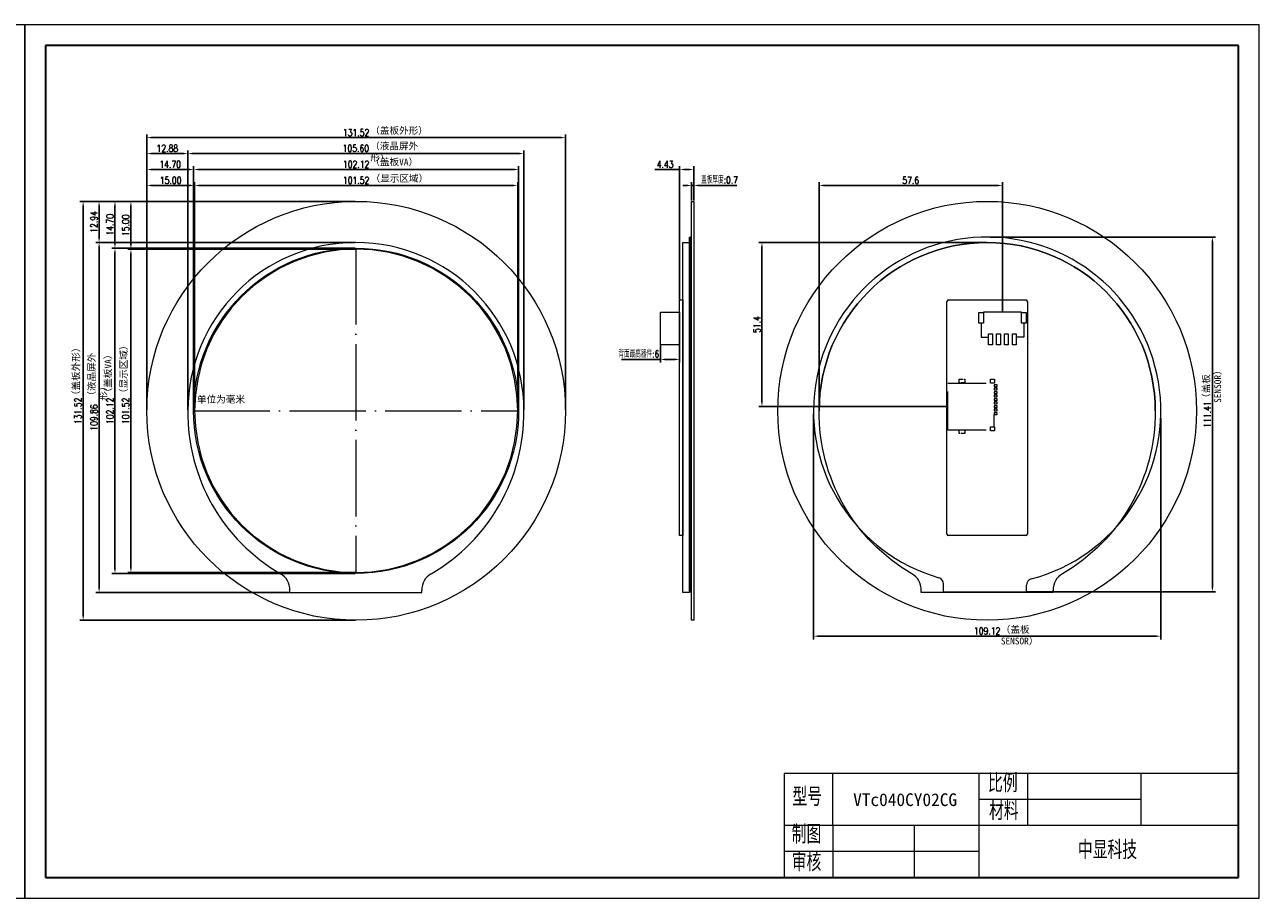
# Model space of a CAD drawing. Header units: millimetres. Extents: x 3020 to 3796, y -1861 to -1587.
# Tile 2 of 2: x 3408 to 3796, y -1861 to -1587. Entities that reach past the tile are written whole.
import ezdxf

# ---------------------------------------------------------------- set-up
doc = ezdxf.new("R2010")
doc.units = ezdxf.units.MM
doc.header["$PDSIZE"] = -5
doc.linetypes.add('ACAD_ISO02W100', pattern=[15, 12, -3])
doc.linetypes.add('ACAD_ISO04W100', pattern=[30, 24, -3, 0, -3])
doc.layers.get('0').update_dxf_attribs({"lineweight": 18})
doc.layers.get('Defpoints').update_dxf_attribs({"lineweight": 18})
for name, color, linetype, lineweight in [('8 BLU-Frame', 4, 'Continuous', 5), ('thick', 7, 'Continuous', 30), ('thin', 7, 'Continuous', 18), ('粗实线层', 7, 'Continuous', 35), ('细实线层', 7, 'Continuous', 18), ('虚线', 7, 'ACAD_ISO02W100', 18)]:
    doc.layers.add(name, color=color, linetype=linetype, lineweight=lineweight)
doc.styles.add('ROMANS', font='romans.shx', dxfattribs={"width": 0.8, "bigfont": 'gbcbig.shx'})
doc.styles.get("Standard").update_dxf_attribs({"font": 'txt.shx', "bigfont": 'gbcbig.shx'})
doc.styles.add('宋体', font='SimSun.ttf')
doc.styles.add('机械字体', font='SimSun.ttf', dxfattribs={"width": 0.67})
doc.dimstyles.new('ISO-25$0', dxfattribs={"dimscale": 0.8, "dimtxt": 2.75, "dimasz": 1.7, "dimexe": 1.25, "dimexo": 0.3, "dimtad": 1, "dimzin": 0, "dimdsep": 46, "dimtxsty": 'ROMANS', "dimcen": 2, "dimdle": 3.4, "dimclrd": 256, "dimclre": 256, "dimclrt": 256, "dimadec": 0, "dimazin": 0, "dimtfac": 1, "dimtmove": 0, "dimatfit": 3, "dimfxl": 0, "dimtolj": 1, "dimarcsym": 0})

# ---------------------------------------------------------------- blocks, each defined once
blk = doc.blocks.new('$CAXA_FRAME_13B17AC1$')
at = {"layer": '粗实线层'}
for p, q in [((-287, 200), (-287, -200)), ((287, 200), (-287, 200)), ((287, -200), (287, 200)), ((-287, -200), (287, -200))]:
    blk.add_line(p, q, dxfattribs=at)
at = {"layer": '细实线层'}
for p, q in [((297, 210), (-297, 210)), ((-297, 210), (-297, -210)), ((297, -210), (297, 210)), ((-297, -210), (297, -210))]:
    blk.add_line(p, q, dxfattribs=at)
blk = doc.blocks.new('*D182')
at = {"lineweight": -2}
for p, q in [((3461.67, -1708.15), (3461.67, -1636.63)), ((3563.19, -1708.15), (3563.19, -1636.63)), ((3463.03, -1637.63), (3561.83, -1637.63))]:
    blk.add_line(p, q, dxfattribs=at)
at = {"lineweight": 0}
for points in [[(3463.03, -1637.41), (3463.03, -1637.86), (3461.67, -1637.63)], [(3561.83, -1637.41), (3561.83, -1637.86), (3563.19, -1637.63)]]:
    blk.add_solid(points, dxfattribs=at)
at = {"layer": 'Defpoints', "color": 0, "lineweight": 0}
for p in [(3563.19, -1637.63), (3461.67, -1708.39), (3563.19, -1708.39)]:
    blk.add_point(p, dxfattribs=at)
at = {"lineweight": 0, "insert": (3512.43, -1636.03), "char_height": 2.2, "attachment_point": 5, "style": 'ROMANS'}
blk.add_mtext('\\A1;101.52', dxfattribs=at)
blk = doc.blocks.new('*D183')
at = {"lineweight": -2}
for p, q in [((3461.37, -1708.11), (3461.37, -1631.63)), ((3462.73, -1632.63), (3562.13, -1632.63)), ((3563.49, -1708.18), (3563.49, -1631.63))]:
    blk.add_line(p, q, dxfattribs=at)
at = {"lineweight": 0}
for points in [[(3462.73, -1632.41), (3462.73, -1632.86), (3461.37, -1632.63)], [(3562.13, -1632.41), (3562.13, -1632.86), (3563.49, -1632.63)]]:
    blk.add_solid(points, dxfattribs=at)
at = {"layer": 'Defpoints', "color": 0, "lineweight": 0}
for p in [(3563.49, -1632.63), (3461.37, -1708.35), (3563.49, -1708.42)]:
    blk.add_point(p, dxfattribs=at)
at = {"lineweight": 0, "insert": (3512.43, -1631.03), "char_height": 2.2, "attachment_point": 5, "style": 'ROMANS'}
blk.add_mtext('\\A1;102.12', dxfattribs=at)
blk = doc.blocks.new('*D184')
at = {"lineweight": -2}
for p, q in [((3459.55, -1708.13), (3459.55, -1626.63)), ((3460.91, -1627.63), (3563.79, -1627.63)), ((3565.15, -1708.13), (3565.15, -1626.63))]:
    blk.add_line(p, q, dxfattribs=at)
at = {"lineweight": 0}
for points in [[(3460.91, -1627.41), (3460.91, -1627.86), (3459.55, -1627.63)], [(3563.79, -1627.41), (3563.79, -1627.86), (3565.15, -1627.63)]]:
    blk.add_solid(points, dxfattribs=at)
at = {"layer": 'Defpoints', "color": 0, "lineweight": 0}
for p in [(3565.15, -1627.63), (3459.55, -1708.37), (3565.15, -1708.37)]:
    blk.add_point(p, dxfattribs=at)
at = {"lineweight": 0, "insert": (3512.35, -1626.03), "char_height": 2.2, "attachment_point": 5, "style": 'ROMANS'}
blk.add_mtext('\\A1;105.60', dxfattribs=at)
blk = doc.blocks.new('*D185')
at = {"lineweight": -2}
for p, q in [((3446.67, -1708.13), (3446.67, -1621.63)), ((3448.03, -1622.63), (3576.83, -1622.63)), ((3578.19, -1708.13), (3578.19, -1621.63))]:
    blk.add_line(p, q, dxfattribs=at)
at = {"lineweight": 0}
for points in [[(3448.03, -1622.41), (3448.03, -1622.86), (3446.67, -1622.63)], [(3576.83, -1622.41), (3576.83, -1622.86), (3578.19, -1622.63)]]:
    blk.add_solid(points, dxfattribs=at)
at = {"layer": 'Defpoints', "color": 0, "lineweight": 0}
for p in [(3578.19, -1622.63), (3446.67, -1708.37), (3578.19, -1708.37)]:
    blk.add_point(p, dxfattribs=at)
at = {"lineweight": 0, "insert": (3512.43, -1621.03), "char_height": 2.2, "attachment_point": 5, "style": 'ROMANS'}
blk.add_mtext('\\A1;131.52', dxfattribs=at)
blk = doc.blocks.new('*D186')
at = {"lineweight": -2}
for p, q in [((3512.11, -1657.64), (3440.67, -1657.64)), ((3441.67, -1659), (3441.67, -1757.79)), ((3512.19, -1759.15), (3440.67, -1759.15))]:
    blk.add_line(p, q, dxfattribs=at)
at = {"lineweight": 0}
for points in [[(3441.44, -1659), (3441.9, -1659), (3441.67, -1657.64)], [(3441.44, -1757.79), (3441.9, -1757.79), (3441.67, -1759.15)]]:
    blk.add_solid(points, dxfattribs=at)
at = {"layer": 'Defpoints', "color": 0, "lineweight": 0}
for p in [(3512.35, -1657.64), (3441.67, -1759.15), (3512.43, -1759.15)]:
    blk.add_point(p, dxfattribs=at)
at = {"lineweight": 0, "insert": (3440.07, -1708.4), "char_height": 2.2, "attachment_point": 5, "rotation": 90, "style": 'ROMANS'}
blk.add_mtext('\\A1;101.52', dxfattribs=at)
blk = doc.blocks.new('*D187')
at = {"lineweight": -2}
for p, q in [((3512.11, -1657.33), (3435.67, -1657.33)), ((3436.67, -1658.69), (3436.67, -1758.09)), ((3512.11, -1759.45), (3435.67, -1759.45))]:
    blk.add_line(p, q, dxfattribs=at)
at = {"lineweight": 0}
for points in [[(3436.44, -1658.69), (3436.9, -1658.69), (3436.67, -1657.33)], [(3436.44, -1758.09), (3436.9, -1758.09), (3436.67, -1759.45)]]:
    blk.add_solid(points, dxfattribs=at)
at = {"layer": 'Defpoints', "color": 0, "lineweight": 0}
for p in [(3512.35, -1657.33), (3436.67, -1759.45), (3512.35, -1759.45)]:
    blk.add_point(p, dxfattribs=at)
at = {"lineweight": 0, "insert": (3435.07, -1708.39), "char_height": 2.2, "attachment_point": 5, "rotation": 90, "style": 'ROMANS'}
blk.add_mtext('\\A1;102.12', dxfattribs=at)
blk = doc.blocks.new('*D188')
at = {"lineweight": -2}
for p, q in [((3512.11, -1655.57), (3430.67, -1655.57)), ((3431.67, -1656.93), (3431.67, -1764.08)), ((3491.41, -1765.44), (3430.67, -1765.44))]:
    blk.add_line(p, q, dxfattribs=at)
at = {"lineweight": 0}
for points in [[(3431.44, -1656.93), (3431.9, -1656.93), (3431.67, -1655.57)], [(3431.44, -1764.08), (3431.9, -1764.08), (3431.67, -1765.44)]]:
    blk.add_solid(points, dxfattribs=at)
at = {"layer": 'Defpoints', "color": 0, "lineweight": 0}
for p in [(3512.35, -1655.57), (3431.67, -1765.44), (3491.65, -1765.44)]:
    blk.add_point(p, dxfattribs=at)
at = {"lineweight": 0, "insert": (3430.07, -1710.51), "char_height": 2.2, "attachment_point": 5, "rotation": 90, "style": 'ROMANS'}
blk.add_mtext('\\A1;109.86', dxfattribs=at)
blk = doc.blocks.new('*D189')
at = {"lineweight": -2}
for p, q in [((3512.11, -1642.63), (3425.67, -1642.63)), ((3426.67, -1772.79), (3426.67, -1643.99)), ((3512.22, -1774.15), (3425.67, -1774.15))]:
    blk.add_line(p, q, dxfattribs=at)
at = {"lineweight": 0}
for points in [[(3426.44, -1643.99), (3426.9, -1643.99), (3426.67, -1642.63)], [(3426.44, -1772.79), (3426.9, -1772.79), (3426.67, -1774.15)]]:
    blk.add_solid(points, dxfattribs=at)
at = {"layer": 'Defpoints', "color": 0, "lineweight": 0}
for p in [(3426.67, -1642.63), (3512.35, -1642.63), (3512.46, -1774.15)]:
    blk.add_point(p, dxfattribs=at)
at = {"lineweight": 0, "insert": (3425.07, -1708.39), "char_height": 2.2, "attachment_point": 5, "rotation": 90, "style": 'ROMANS'}
blk.add_mtext('\\A1;131.52', dxfattribs=at)
blk = doc.blocks.new('*D190')
at = {"lineweight": -2}
for p, q in [((3435.88, -1642.63), (3430.67, -1642.63)), ((3431.67, -1654.21), (3431.67, -1643.99)), ((3436.26, -1655.57), (3430.67, -1655.57))]:
    blk.add_line(p, q, dxfattribs=at)
at = {"lineweight": 0}
for points in [[(3431.44, -1643.99), (3431.9, -1643.99), (3431.67, -1642.63)], [(3431.44, -1654.21), (3431.9, -1654.21), (3431.67, -1655.57)]]:
    blk.add_solid(points, dxfattribs=at)
at = {"layer": 'Defpoints', "color": 0, "lineweight": 0}
for p in [(3431.67, -1642.63), (3436.12, -1642.63), (3436.5, -1655.57)]:
    blk.add_point(p, dxfattribs=at)
at = {"lineweight": 0, "insert": (3430.07, -1649.1), "char_height": 2.2, "attachment_point": 5, "rotation": 90, "style": 'ROMANS'}
blk.add_mtext('\\A1;12.94', dxfattribs=at)
blk = doc.blocks.new('*D191')
at = {"lineweight": -2}
for p, q in [((3438.41, -1642.63), (3435.67, -1642.63)), ((3436.67, -1655.97), (3436.67, -1643.99)), ((3437.86, -1657.33), (3435.67, -1657.33))]:
    blk.add_line(p, q, dxfattribs=at)
at = {"lineweight": 0}
for points in [[(3436.44, -1643.99), (3436.9, -1643.99), (3436.67, -1642.63)], [(3436.44, -1655.97), (3436.9, -1655.97), (3436.67, -1657.33)]]:
    blk.add_solid(points, dxfattribs=at)
at = {"layer": 'Defpoints', "color": 0, "lineweight": 0}
for p in [(3436.67, -1642.63), (3438.65, -1642.63), (3438.1, -1657.33)]:
    blk.add_point(p, dxfattribs=at)
at = {"lineweight": 0, "insert": (3435.07, -1649.98), "char_height": 2.2, "attachment_point": 5, "rotation": 90, "style": 'ROMANS'}
blk.add_mtext('\\A1;14.70', dxfattribs=at)
blk = doc.blocks.new('*D192')
at = {"lineweight": -2}
for p, q in [((3442.62, -1642.63), (3440.67, -1642.63)), ((3441.67, -1656.28), (3441.67, -1643.99)), ((3443.09, -1657.64), (3440.67, -1657.64))]:
    blk.add_line(p, q, dxfattribs=at)
at = {"lineweight": 0}
for points in [[(3441.44, -1643.99), (3441.9, -1643.99), (3441.67, -1642.63)], [(3441.44, -1656.28), (3441.9, -1656.28), (3441.67, -1657.64)]]:
    blk.add_solid(points, dxfattribs=at)
at = {"layer": 'Defpoints', "color": 0, "lineweight": 0}
for p in [(3441.67, -1642.63), (3442.86, -1642.63), (3443.33, -1657.64)]:
    blk.add_point(p, dxfattribs=at)
at = {"lineweight": 0, "insert": (3440.07, -1650.14), "char_height": 2.2, "attachment_point": 5, "rotation": 90, "style": 'ROMANS'}
blk.add_mtext('\\A1;15.00', dxfattribs=at)
blk = doc.blocks.new('*D193')
at = {"lineweight": -2}
for p, q in [((3446.67, -1629.95), (3446.67, -1626.63)), ((3458.19, -1627.63), (3448.03, -1627.63)), ((3459.55, -1629.82), (3459.55, -1626.63))]:
    blk.add_line(p, q, dxfattribs=at)
at = {"lineweight": 0}
for points in [[(3448.03, -1627.41), (3448.03, -1627.86), (3446.67, -1627.63)], [(3458.19, -1627.41), (3458.19, -1627.86), (3459.55, -1627.63)]]:
    blk.add_solid(points, dxfattribs=at)
at = {"layer": 'Defpoints', "color": 0, "lineweight": 0}
for p in [(3446.67, -1627.63), (3446.67, -1630.19), (3459.55, -1630.06)]:
    blk.add_point(p, dxfattribs=at)
at = {"lineweight": 0, "insert": (3453.11, -1626.03), "char_height": 2.2, "attachment_point": 5, "style": 'ROMANS'}
blk.add_mtext('\\A1;12.88', dxfattribs=at)
blk = doc.blocks.new('*D194')
at = {"lineweight": -2}
for p, q in [((3446.67, -1635.07), (3446.67, -1631.63)), ((3460.01, -1632.63), (3448.03, -1632.63)), ((3461.37, -1634.46), (3461.37, -1631.63))]:
    blk.add_line(p, q, dxfattribs=at)
at = {"lineweight": 0}
for points in [[(3448.03, -1632.41), (3448.03, -1632.86), (3446.67, -1632.63)], [(3460.01, -1632.41), (3460.01, -1632.86), (3461.37, -1632.63)]]:
    blk.add_solid(points, dxfattribs=at)
at = {"layer": 'Defpoints', "color": 0, "lineweight": 0}
for p in [(3446.67, -1632.63), (3446.67, -1635.31), (3461.37, -1634.7)]:
    blk.add_point(p, dxfattribs=at)
at = {"lineweight": 0, "insert": (3454.02, -1631.03), "char_height": 2.2, "attachment_point": 5, "style": 'ROMANS'}
blk.add_mtext('\\A1;14.70', dxfattribs=at)
blk = doc.blocks.new('*D195')
at = {"lineweight": -2}
for p, q in [((3446.67, -1638.55), (3446.67, -1636.63)), ((3461.67, -1639.23), (3461.67, -1636.63)), ((3460.31, -1637.63), (3448.03, -1637.63))]:
    blk.add_line(p, q, dxfattribs=at)
at = {"lineweight": 0}
for points in [[(3448.03, -1637.41), (3448.03, -1637.86), (3446.67, -1637.63)], [(3460.31, -1637.41), (3460.31, -1637.86), (3461.67, -1637.63)]]:
    blk.add_solid(points, dxfattribs=at)
at = {"layer": 'Defpoints', "color": 0, "lineweight": 0}
for p in [(3446.67, -1637.63), (3446.67, -1638.79), (3461.67, -1639.47)]:
    blk.add_point(p, dxfattribs=at)
at = {"lineweight": 0, "insert": (3454.17, -1636.03), "char_height": 2.2, "attachment_point": 5, "style": 'ROMANS'}
blk.add_mtext('\\A1;15.00', dxfattribs=at)
blk = doc.blocks.new('sd')
at = {"layer": '虚线', "lineweight": 0}
for p, q in [((-7.35, 0), (7.35, 0)), ((7.35, 0), (7.35, -14.5)), ((-7.35, 0), (-7.35, -13.25)), ((-6.45, -14.5), (-2.5, -14.5))]:
    blk.add_line(p, q, dxfattribs=at)
at = {"layer": '虚线', "lineweight": 0, "ltscale": 0.1}
for points in [[(-8.52, -3.51), (-7.38, -3.51), (-7.38, -5.29), (-8.52, -5.29)], [(7.38, -3.51), (8.52, -3.51), (8.52, -5.29), (7.38, -5.29)], [(-7.65, -13.35), (-6.45, -13.35), (-6.45, -14.65), (-7.65, -14.65)], [(-2.5, -15.5), (-2, -15.5), (-2, -14.5), (-2.5, -14.5)], [(-1.4, -15.5), (-0.9, -15.5), (-0.9, -14.5), (-1.4, -14.5)], [(-0.3, -15.5), (0.2, -15.5), (0.2, -14.5), (-0.3, -14.5)], [(0.8, -15.5), (1.3, -15.5), (1.3, -14.5), (0.8, -14.5)], [(1.9, -15.5), (2.4, -15.5), (2.4, -14.5), (1.9, -14.5)], [(3, -15.5), (3.5, -15.5), (3.5, -14.5), (3, -14.5)], [(4.1, -15.5), (4.6, -15.5), (4.6, -14.5), (4.1, -14.5)], [(5.2, -15.5), (5.7, -15.5), (5.7, -14.5), (5.2, -14.5)], [(6.3, -15.5), (6.8, -15.5), (6.8, -14.5), (6.3, -14.5)], [(7.35, -13.35), (8.55, -13.35), (8.55, -14.65), (7.35, -14.65)]]:
    blk.add_lwpolyline(points, close=True, dxfattribs=at)
blk = doc.blocks.new('*D196')
at = {"lineweight": -2}
for p, q in [((3657.9, -1708.13), (3657.9, -1636.63)), ((3715.48, -1677.21), (3715.48, -1636.63)), ((3714.12, -1637.63), (3659.26, -1637.63))]:
    blk.add_line(p, q, dxfattribs=at)
at = {"lineweight": 0}
for points in [[(3659.26, -1637.41), (3659.26, -1637.86), (3657.9, -1637.63)], [(3714.12, -1637.41), (3714.12, -1637.86), (3715.48, -1637.63)]]:
    blk.add_solid(points, dxfattribs=at)
at = {"layer": 'Defpoints', "color": 0, "lineweight": 0}
for p in [(3657.9, -1637.63), (3715.48, -1677.45), (3657.9, -1708.37)]:
    blk.add_point(p, dxfattribs=at)
at = {"lineweight": 0, "insert": (3686.69, -1636.03), "char_height": 2.2, "attachment_point": 5, "style": 'ROMANS'}
blk.add_mtext('\\A1;57.6', dxfattribs=at)
blk = doc.blocks.new('*D197')
at = {"lineweight": -2}
for p, q in [((3710.46, -1655.57), (3638.94, -1655.57)), ((3639.94, -1705.66), (3639.94, -1656.93)), ((3698.11, -1707.02), (3638.94, -1707.02))]:
    blk.add_line(p, q, dxfattribs=at)
at = {"lineweight": 0}
for points in [[(3639.72, -1656.93), (3640.17, -1656.93), (3639.94, -1655.57)], [(3639.72, -1705.66), (3640.17, -1705.66), (3639.94, -1707.02)]]:
    blk.add_solid(points, dxfattribs=at)
at = {"layer": 'Defpoints', "color": 0, "lineweight": 0}
for p in [(3639.94, -1655.57), (3710.7, -1655.57), (3698.35, -1707.02)]:
    blk.add_point(p, dxfattribs=at)
at = {"lineweight": 0, "insert": (3638.34, -1681.3), "char_height": 2.2, "attachment_point": 5, "rotation": 90, "style": 'ROMANS'}
blk.add_mtext('\\A1;51.4', dxfattribs=at)
blk = doc.blocks.new('2.54-4')
at = {"lineweight": 0}
for p, q in [((9.7, 10.23), (-2.2, 10.23)), ((-2.95, 6.8), (-2.95, 2.41)), ((10.45, 6.8), (10.45, 2.37)), ((-2.95, 2.41), (-0.6, 2.41)), ((10.45, 2.37), (8.1, 2.37))]:
    blk.add_line(p, q, dxfattribs=at)
for points in [[(-2.2, 10.2), (-2.2, 6.8), (-3.7, 6.8), (-3.7, 10.2)], [(11.2, 10.2), (11.2, 6.8), (9.7, 6.8), (9.7, 10.2)], [(0.6, 3.5), (0.6, 0), (-0.6, 0), (-0.6, 3.5)], [(3.1, 3.5), (3.1, 0), (1.9, 0), (1.9, 3.5)], [(5.6, 3.5), (5.6, 0), (4.4, 0), (4.4, 3.5)], [(8.1, 3.5), (8.1, 0), (6.9, 0), (6.9, 3.5)]]:
    blk.add_lwpolyline(points, close=True, dxfattribs=at)
blk = doc.blocks.new('*D198')
at = {"lineweight": -2}
for p, q in [((3614.06, -1632.63), (3606.33, -1632.63)), ((3614.06, -1673.33), (3614.06, -1631.63)), ((3617.13, -1632.63), (3615.42, -1632.63)), ((3618.49, -1642.39), (3618.49, -1631.63))]:
    blk.add_line(p, q, dxfattribs=at)
at = {"lineweight": 0}
for points in [[(3615.42, -1632.41), (3615.42, -1632.86), (3614.06, -1632.63)], [(3617.13, -1632.41), (3617.13, -1632.86), (3618.49, -1632.63)]]:
    blk.add_solid(points, dxfattribs=at)
at = {"layer": 'Defpoints', "color": 0, "lineweight": 0}
for p in [(3618.49, -1632.63), (3618.49, -1642.63), (3614.06, -1673.57)]:
    blk.add_point(p, dxfattribs=at)
at = {"lineweight": 0, "insert": (3609.52, -1631.03), "char_height": 2.2, "attachment_point": 5, "style": 'ROMANS'}
blk.add_mtext('\\A1;4.43', dxfattribs=at)
blk = doc.blocks.new('*D199')
at = {"lineweight": -2}
for p, q in [((3608.06, -1687.92), (3608.06, -1693.25)), ((3614.06, -1687.92), (3614.06, -1693.25)), ((3608.06, -1692.25), (3595.85, -1692.25)), ((3612.7, -1692.25), (3609.42, -1692.25))]:
    blk.add_line(p, q, dxfattribs=at)
at = {"lineweight": 0}
for points in [[(3609.42, -1692.03), (3609.42, -1692.48), (3608.06, -1692.25)], [(3612.7, -1692.03), (3612.7, -1692.48), (3614.06, -1692.25)]]:
    blk.add_solid(points, dxfattribs=at)
at = {"layer": 'Defpoints', "color": 0, "lineweight": 0}
for p in [(3608.06, -1687.68), (3614.06, -1687.68), (3608.06, -1692.25)]:
    blk.add_point(p, dxfattribs=at)
at = {"lineweight": 0, "insert": (3601.27, -1690.57), "char_height": 2.2, "attachment_point": 5, "style": 'ROMANS'}
blk.add_mtext('\\A1;背面最高器件:6', dxfattribs=at)
blk = doc.blocks.new('*D200')
at = {"lineweight": -2}
for p, q in [((3617.79, -1642.39), (3617.79, -1636.63)), ((3618.49, -1642.39), (3618.49, -1636.63)), ((3616.43, -1637.63), (3615.07, -1637.63)), ((3617.79, -1637.63), (3618.49, -1637.63)), ((3619.85, -1637.63), (3632.02, -1637.63))]:
    blk.add_line(p, q, dxfattribs=at)
at = {"lineweight": 0}
for points in [[(3616.43, -1637.41), (3616.43, -1637.86), (3617.79, -1637.63)], [(3619.85, -1637.41), (3619.85, -1637.86), (3618.49, -1637.63)]]:
    blk.add_solid(points, dxfattribs=at)
at = {"layer": 'Defpoints', "color": 0, "lineweight": 0}
for p in [(3618.49, -1637.63), (3617.79, -1642.63), (3618.49, -1642.63)]:
    blk.add_point(p, dxfattribs=at)
at = {"lineweight": 0, "insert": (3626.62, -1635.92), "char_height": 2.2, "attachment_point": 5, "style": 'ROMANS'}
blk.add_mtext('\\A1;盖板厚度:0.7', dxfattribs=at)
blk = doc.blocks.new('*D201')
at = {"lineweight": -2}
for p, q in [((3711.63, -1653.84), (3782.45, -1653.84)), ((3781.45, -1655.2), (3781.45, -1763.89)), ((3723.24, -1765.25), (3782.45, -1765.25))]:
    blk.add_line(p, q, dxfattribs=at)
at = {"lineweight": 0}
for points in [[(3781.22, -1655.2), (3781.68, -1655.2), (3781.45, -1653.84)], [(3781.22, -1763.89), (3781.68, -1763.89), (3781.45, -1765.25)]]:
    blk.add_solid(points, dxfattribs=at)
at = {"layer": 'Defpoints', "color": 0, "lineweight": 0}
for p in [(3711.39, -1653.84), (3723, -1765.25), (3781.45, -1765.25)]:
    blk.add_point(p, dxfattribs=at)
at = {"lineweight": 0, "insert": (3779.85, -1709.54), "char_height": 2.2, "attachment_point": 5, "rotation": 90, "style": 'ROMANS'}
blk.add_mtext('\\A1;111.41', dxfattribs=at)
blk = doc.blocks.new('*D202')
at = {"lineweight": -2}
for p, q in [((3656.14, -1709.34), (3656.14, -1780.15)), ((3765.22, -1710.71), (3765.22, -1780.15)), ((3657.5, -1779.15), (3763.86, -1779.15))]:
    blk.add_line(p, q, dxfattribs=at)
at = {"lineweight": 0}
for points in [[(3657.5, -1778.93), (3657.5, -1779.38), (3656.14, -1779.15)], [(3763.86, -1778.93), (3763.86, -1779.38), (3765.22, -1779.15)]]:
    blk.add_solid(points, dxfattribs=at)
at = {"layer": 'Defpoints', "color": 0, "lineweight": 0}
for p in [(3656.14, -1709.1), (3765.22, -1710.47), (3765.22, -1779.15)]:
    blk.add_point(p, dxfattribs=at)
at = {"lineweight": 0, "insert": (3710.68, -1777.55), "char_height": 2.2, "attachment_point": 5, "style": 'ROMANS'}
blk.add_mtext('\\A1;109.12', dxfattribs=at)

msp = doc.modelspace()

# ---------------------------------------------------------------- linework, layer by layer
at = {"linetype": 'ACAD_ISO04W100', "lineweight": 0}
for p, q in [((3512.347, -1657.334), (3512.347, -1759.454)), ((3461.371, -1708.374), (3563.491, -1708.374))]:
    msp.add_line(p, q, dxfattribs=at)
at = {"lineweight": 0}
for p, q in [((3698.047, -1747.074), (3698.047, -1674.074)), ((3698.547, -1673.574), (3722.847, -1673.574)), ((3723.347, -1674.074), (3723.347, -1747.074)), ((3722.847, -1747.574), (3698.547, -1747.574)), ((3491.647, -1765.439), (3491.647, -1764.726)), ((3533.048, -1765.439), (3533.048, -1764.726)), ((3697.004, -1765.247), (3697.004, -1762.733)), ((3723.004, -1765.247), (3723.004, -1763.114)), ((3491.647, -1765.439), (3533.048, -1765.439)), ((3646.951, -1822.295), (3646.951, -1854.916)), ((3662.242, -1838.605), (3662.242, -1822.295))]:
    msp.add_line(p, q, dxfattribs=at)
for points in [[(3617.794, -1642.634), (3618.494, -1642.634), (3618.494, -1774.154), (3617.794, -1774.154)], [(3615.059, -1655.574), (3617.189, -1655.574), (3617.189, -1765.439), (3615.059, -1765.439)], [(3617.189, -1653.838), (3617.364, -1653.838), (3617.364, -1765.247), (3617.189, -1765.247)], [(3617.364, -1765.247), (3617.794, -1765.247), (3617.794, -1653.838), (3617.364, -1653.838)], [(3614.059, -1673.574), (3615.059, -1673.574), (3615.059, -1747.574), (3614.059, -1747.574)], [(3608.059, -1677.455), (3614.059, -1677.455), (3614.059, -1687.68), (3608.059, -1687.68)]]:
    msp.add_lwpolyline(points, close=True, dxfattribs=at)
msp.add_lwpolyline([(3734.381, -1759.539, 0.2671207), (3731.397, -1764.726), (3731.397, -1765.439), (3689.996, -1765.439), (3689.996, -1764.726, 0.2671207), (3687.012, -1759.539, -0.2696383), (3657.897, -1708.374, -1), (3763.497, -1708.374, -0.2696383)], format="xyb", close=True, dxfattribs=at)
at = {"color": 1, "lineweight": 0}
msp.add_lwpolyline([(3563.191, -1708.394), (3562.947, -1703.418), (3562.216, -1698.491), (3561.006, -1693.659), (3559.327, -1688.969), (3557.198, -1684.466), (3554.637, -1680.193), (3551.669, -1676.192), (3548.324, -1672.501), (3544.633, -1669.156), (3540.632, -1666.188), (3536.359, -1663.627), (3531.856, -1661.498), (3527.166, -1659.819), (3522.334, -1658.609), (3517.407, -1657.878), (3512.431, -1657.634), (3507.456, -1657.878), (3502.528, -1658.609), (3497.696, -1659.819), (3493.006, -1661.498), (3488.503, -1663.627), (3484.23, -1666.188), (3480.229, -1669.156), (3476.539, -1672.501), (3473.193, -1676.192), (3470.226, -1680.193), (3467.665, -1684.466), (3465.535, -1688.969), (3463.857, -1693.659), (3462.647, -1698.491), (3461.916, -1703.418), (3461.671, -1708.394), (3461.916, -1713.369), (3462.647, -1718.297), (3463.857, -1723.129), (3465.535, -1727.819), (3467.665, -1732.322), (3470.226, -1736.595), (3473.193, -1740.596), (3476.539, -1744.287), (3480.229, -1747.632), (3484.23, -1750.599), (3488.503, -1753.16), (3493.006, -1755.29), (3497.696, -1756.968), (3502.528, -1758.178), (3507.456, -1758.909), (3512.431, -1759.154), (3517.407, -1758.909), (3522.334, -1758.178), (3527.166, -1756.968), (3531.856, -1755.29), (3536.359, -1753.16), (3540.632, -1750.599), (3544.633, -1747.632), (3548.324, -1744.287), (3551.669, -1740.596), (3554.637, -1736.595), (3557.198, -1732.322), (3559.327, -1727.819), (3561.006, -1723.129), (3562.216, -1718.297), (3562.947, -1713.369)], close=True, dxfattribs=at)
at = {"lineweight": 0}
msp.add_lwpolyline([(3697.004, -1765.247), (3723.004, -1765.247)], dxfattribs=at)
for centre, radius in [((3512.431, -1708.394), 65.76), ((3710.697, -1708.394), 65.76), ((3512.431, -1708.394), 51.06)]:
    msp.add_circle(centre, radius, dxfattribs=at)
for centre, radius, start, end in [((3512.347, -1708.374), 52.8, 0, 180), ((3710.697, -1708.394), 54.56, 284.65293, 253.89224), ((3710.697, -1708.374), 52.8, 0, 180), ((3698.547, -1674.074), 0.5, 90, 180), ((3722.847, -1674.074), 0.5, 360, 90), ((3518.095, -1708.924), 58.55, 179.46177, 239.82281), ((3506.6, -1708.924), 58.55, 300.17719, 0.53823), ((3698.547, -1747.074), 0.5, 180, 270), ((3722.847, -1747.074), 0.5, 270, 0), ((3485.647, -1764.726), 6, 0, 59.82281), ((3539.048, -1764.726), 6, 120.17719, 180), ((3695.004, -1762.733), 2, 0, 73.89224), ((3725.004, -1763.114), 2, 104.65293, 180)]:
    msp.add_arc(centre, radius, start, end, dxfattribs=at)
at = {"layer": '8 BLU-Frame', "color": 0, "lineweight": 0}
for p, q in [((3689.996, -1765.439), (3689.996, -1764.726)), ((3731.397, -1765.439), (3731.397, -1764.726)), ((3731.397, -1765.439), (3689.996, -1765.439))]:
    msp.add_line(p, q, dxfattribs=at)
at = {"layer": 'thick', "lineweight": 0}
for p, q in [((3789.669, -1822.295), (3646.951, -1822.295)), ((3646.951, -1822.295), (3646.951, -1854.916)), ((3646.951, -1822.295), (3646.951, -1854.916)), ((3789.669, -1854.916), (3789.669, -1822.295)), ((3646.951, -1854.916), (3789.669, -1854.916))]:
    msp.add_line(p, q, dxfattribs=at)
at = {"layer": 'thin', "lineweight": 0}
for p, q in [((3708.116, -1822.295), (3708.116, -1854.916)), ((3723.407, -1822.295), (3723.407, -1838.605)), ((3759.087, -1838.605), (3759.087, -1822.295)), ((3759.087, -1830.45), (3708.116, -1830.45)), ((3789.669, -1838.605), (3646.951, -1838.605)), ((3662.242, -1838.605), (3662.242, -1854.916)), ((3687.728, -1838.605), (3687.728, -1854.916)), ((3708.116, -1846.76), (3646.951, -1846.76))]:
    msp.add_line(p, q, dxfattribs=at)

# ---------------------------------------------------------------- block references
at = {"lineweight": 0}
msp.add_blockref('2.54-4', (3711.733, -1687.68), dxfattribs=at)
at = {"layer": '粗实线层', "lineweight": 0, "xscale": 0.6530298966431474, "yscale": 0.6530298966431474, "zscale": 0.6530298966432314}
for p in [(3214.35, -1724.31), (3602.249, -1724.31)]:
    msp.add_blockref('$CAXA_FRAME_13B17AC1$', p, dxfattribs=at)
at = {"layer": '虚线', "lineweight": 0, "rotation": 90}
msp.add_blockref('sd', (3698.35, -1707.017), dxfattribs=at)

# ---------------------------------------------------------------- texts
at = {"color": 1, "lineweight": 0, "char_height": 2.15264, "width": 19.6332, "attachment_point": 1}
for s, insert in [('{\\fSimSun|b0|i0|c0|p46;（盖板外形）}', (3516.888, -1619.326)), ('{\\fSimSun|b0|i0|c0|p46;（液晶屏外形）}', (3516.848, -1624.175)), ('{\\fSimSun|b0|i0|c0|p46;（盖板VA）}', (3516.919, -1629.184)), ('{\\fSimSun|b0|i0|c0|p46;（显示区域）}', (3516.994, -1634.343)), ('{\\fSimSun|b0|i0|c0|p46;（盖板SENSOR）}', (3714.984, -1775.994))]:
    msp.add_mtext(s, dxfattribs=dict(at, insert=insert))
at = {"color": 1, "lineweight": 0, "char_height": 2.15264, "width": 19.6332, "attachment_point": 1, "rotation": 90}
for s, insert in [('{\\fSimSun|b0|i0|c0|p46;（液晶屏外形）}', (3428.259, -1705.207)), ('{\\fSimSun|b0|i0|c0|p46;（盖板SENSOR）}', (3778.45, -1705.921)), ('{\\fSimSun|b0|i0|c0|p46;（盖板外形）}', (3423.339, -1705.061)), ('{\\fSimSun|b0|i0|c0|p46;（盖板VA）}', (3433.39, -1704.178)), ('{\\fSimSun|b0|i0|c0|p46;（显示区域）}', (3438.302, -1704.395))]:
    msp.add_mtext(s, dxfattribs=dict(at, insert=insert))
at = {"lineweight": 0, "insert": (3462.446, -1703.722), "char_height": 2.15264, "width": 20.54134, "attachment_point": 1}
msp.add_mtext('{\\fSimSun|b0|i0|c0|p46;单位为毫米}', dxfattribs=at)
at = {"layer": 'thick', "lineweight": 0, "attachment_point": 1}
for s, insert, char_height, width, style in [('比例', (3710.953, -1822.533), 5.0971, 12.94837, '机械字体'), ('型号', (3649.521, -1826.82), 5.0971, 12.94837, '机械字体'), ('VTc040CY02CG', (3668.59, -1828.491), 4, 37.6337, '宋体'), ('材料', (3711.288, -1831.239), 5.0971, 12.94837, '机械字体'), ('制图', (3649.294, -1838.605), 5.0971, 12.94837, '机械字体'), ('中显科技', (3739.183, -1843.503), 5.0971, 28.36201, '机械字体'), ('审核', (3649.294, -1847.311), 5.0971, 12.94837, '机械字体')]:
    msp.add_mtext(s, dxfattribs=dict(at, insert=insert, char_height=char_height, width=width, style=style))

# ---------------------------------------------------------------- dimensions: what is measured, and where the dimension line sits
at = {"lineweight": 0}
for base, p1, p2, picture, middle in [((3578.191, -1622.634), (3446.671, -1708.374), (3578.191, -1708.374), '*D185', (3512.431, -1621.034)), ((3446.671, -1627.634), (3459.547, -1630.063), (3446.671, -1630.192), '*D193', (3453.109, -1626.034)), ((3565.147, -1627.634), (3459.547, -1708.374), (3565.147, -1708.374), '*D184', (3512.347, -1626.034)), ((3446.671, -1632.634), (3461.371, -1634.704), (3446.671, -1635.305), '*D194', (3454.021, -1631.034)), ((3563.491, -1632.634), (3461.371, -1708.355), (3563.491, -1708.422), '*D183', (3512.431, -1631.034)), ((3446.671, -1637.634), (3461.671, -1639.473), (3446.671, -1638.785), '*D195', (3454.171, -1636.034)), ((3563.191, -1637.634), (3461.671, -1708.394), (3563.191, -1708.394), '*D182', (3512.431, -1636.034))]:
    dim = msp.add_linear_dim(base=base, p1=p1, p2=p2, dimstyle='ISO-25$0', dxfattribs=at)
    dim.commit()
    dim.dimension.update_dxf_attribs({"geometry": picture, "text_midpoint": middle})
dim = msp.add_linear_dim(base=(3618.493693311, -1632.633816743), p1=(3614.058693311, -1673.573763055), p2=(3618.493693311, -1642.633816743), dimstyle='ISO-25$0', dxfattribs=at)
dim.commit()
dim.dimension.update_dxf_attribs({"geometry": '*D198', "text_midpoint": (3609.516788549, -1632.633816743), "dimtype": 160})
for base, p1, p2, text, picture, middle in [((3618.494, -1637.634), (3617.794, -1642.634), (3618.494, -1642.634), '盖板厚度:0.7', '*D200', (3626.616, -1635.925)), ((3657.897, -1637.634), (3715.483, -1677.455), (3657.897, -1708.374), '57.6', '*D196', (3686.69, -1636.034)), ((3608.059, -1692.253), (3614.059, -1687.68), (3608.059, -1687.68), '背面最高器件:6', '*D199', (3601.272, -1690.568)), ((3765.217, -1779.154), (3656.141, -1709.103), (3765.217, -1710.469), '109.12', '*D202', (3710.679, -1777.554))]:
    dim = msp.add_linear_dim(base=base, p1=p1, p2=p2, text=text, dimstyle='ISO-25$0', dxfattribs=at)
    dim.commit()
    dim.dimension.update_dxf_attribs({"geometry": picture, "text_midpoint": middle})
for base, p1, p2, picture, middle in [((3426.671, -1642.634), (3512.455, -1774.154), (3512.347, -1642.634), '*D189', (3425.071, -1708.394)), ((3431.671, -1642.634), (3436.504, -1655.574), (3436.118, -1642.634), '*D190', (3430.071, -1649.104)), ((3436.671, -1642.634), (3438.103, -1657.334), (3438.654, -1642.634), '*D191', (3435.071, -1649.984)), ((3441.671, -1642.634), (3443.334, -1657.638), (3442.857, -1642.634), '*D192', (3440.071, -1650.136)), ((3431.671250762, -1765.438763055), (3512.347217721, -1655.573763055), (3491.646907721, -1765.438763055), '*D188', (3430.071250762, -1710.506263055)), ((3781.45, -1765.247), (3711.389, -1653.838), (3723.004, -1765.247), '*D201', (3779.85, -1709.543)), ((3436.671, -1759.454), (3512.347, -1657.334), (3512.347, -1759.454), '*D187', (3435.071, -1708.394)), ((3441.671, -1759.154), (3512.347, -1657.638), (3512.431, -1759.154), '*D186', (3440.071, -1708.396))]:
    dim = msp.add_linear_dim(base=base, p1=p1, p2=p2, angle=90, dimstyle='ISO-25$0', dxfattribs=at)
    dim.commit()
    dim.dimension.update_dxf_attribs({"geometry": picture, "text_midpoint": middle})
dim = msp.add_linear_dim(base=(3639.943, -1655.574), p1=(3698.35, -1707.017), p2=(3710.697, -1655.574), angle=90, text='51.4', dimstyle='ISO-25$0', dxfattribs=at)
dim.commit()
dim.dimension.update_dxf_attribs({"geometry": '*D197', "text_midpoint": (3638.343, -1681.295)})

doc.saveas('drawing.dxf')
